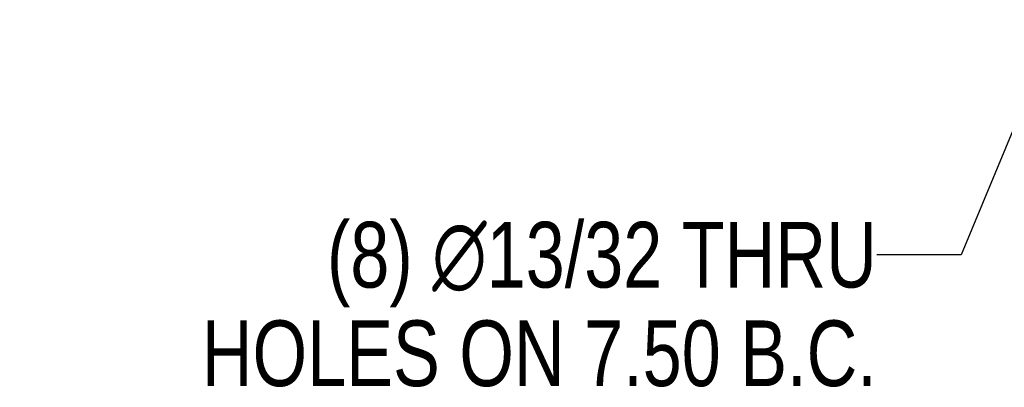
# Model space of a CAD drawing. Header units: inches. Extents: x 0 to 34, y 0 to 22.
# Tile 31 of 164: x 2.526 to 4.627, y 13.976 to 14.76. Entities that reach past the tile are written whole.
import ezdxf

# ---------------------------------------------------------------- set-up
doc = ezdxf.new("R2010")
doc.units = ezdxf.units.IN
doc.header["$LTSCALE"] = 1.87
doc.header["$MEASUREMENT"] = 0
doc.layers.get('0').update_dxf_attribs({"linetype": 'CONTINUOUS'})
doc.layers.add('94_3D_NOTES', color=7, linetype='CONTINUOUS')
doc.styles.get("Standard").update_dxf_attribs({"font": 'txt', "width": 0.8})
doc.dimstyles.get("Standard").update_dxf_attribs({"dimtxt": 0.14, "dimasz": 0.156, "dimexe": 0.125, "dimexo": 0.0625, "dimgap": 0.09, "dimtad": 0, "dimtih": 1, "dimtoh": 1, "dimdec": 3, "dimzin": 4, "dimdsep": 46, "dimtxsty": 'Standard', "dimblk": '_FILLED', "dimblk1": '_FILLED', "dimblk2": '_FILLED', "dimcen": 0.09, "dimadec": 0, "dimazin": 0, "dimtol": 1, "dimtp": 0.001, "dimtm": 0.001, "dimtfac": 1, "dimtdec": 3, "dimtofl": 0, "dimtmove": 0, "dimatfit": 3, "dimldrblk": '_FILLED', "dimfxl": 0, "dimtolj": 1, "dimtzin": 4, "dimarcsym": 0})

# ---------------------------------------------------------------- blocks, each defined once
blk = doc.blocks.new('_FILLED')
at = {"color": 0, "linetype": 'ByBlock'}
blk.add_solid([(0, 0), (-1, 0.2), (-1, -0.2)], dxfattribs=at)

msp = doc.modelspace()

# ---------------------------------------------------------------- texts
at = {"layer": '94_3D_NOTES', "color": 2, "linetype": 'Continuous', "insert": (4.3546, 14.3289), "char_height": 0.14, "width": 2.016, "attachment_point": 3, "line_spacing_factor": 0.9}
msp.add_mtext('(8) \\Fgdt;{\\Fgdt;n}\\Ftxt;13/32 THRU\\PHOLES ON 7.50 B.C.', dxfattribs=at)

# ---------------------------------------------------------------- leaders
at = {"layer": '94_3D_NOTES', "color": 2, "linetype": 'Continuous', "annotation_type": 0, "has_hookline": 1, "hookline_direction": 1, "text_width": 1.7386}
msp.add_leader([(4.8029, 14.9041), (4.5346, 14.2589), (4.3546, 14.2589)], dimstyle='Standard', override={"dimtad": 0}, dxfattribs=at)

doc.saveas('drawing.dxf')
